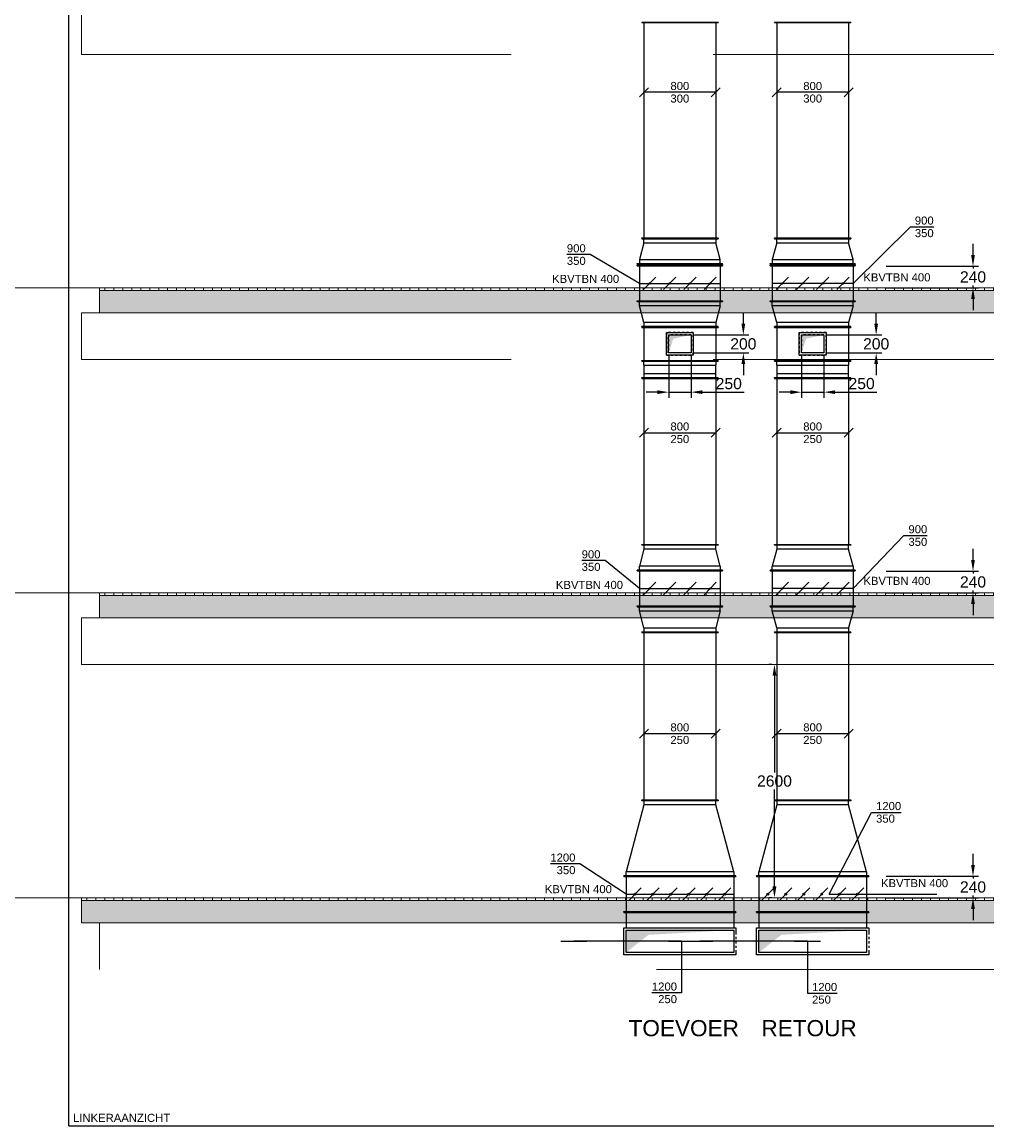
# Model space of a CAD drawing. Extents: x -329827 to 339781, y -55429 to 69134.
# Tile 127 of 139: x 112029 to 122779, y 25301 to 37605. Entities that reach past the tile are written whole.
import ezdxf
from ezdxf.enums import TextEntityAlignment as Align

# ---------------------------------------------------------------- set-up
doc = ezdxf.new("R2010")
doc.units = 0
doc.header["$LTSCALE"] = 50
doc.linetypes.add('B0204', pattern=[1300, 1000, -100, 100, -100])
doc.linetypes.add('STREEPJES', pattern=[0.1, 0.05, -0.05])
doc.layers.get('0').update_dxf_attribs({"linetype": 'CONTINUOUS'})
doc.layers.get('Defpoints').update_dxf_attribs({"linetype": 'CONTINUOUS'})
for name, color, linetype in [('00 Bestaande vloeren', 7, 'CONTINUOUS'), ('00 Bestaande vloeren Doorsnede-arcering', 7, 'CONTINUOUS'), ('00 Bestaande vloeren Laagscheidingslijnen', 7, 'CONTINUOUS'), ('WL570---_TOEVOER', 3, 'CONTINUOUS'), ('WM$5----_HULPRUIMTE', 1, 'CONTINUOUS'), ('WM570---_TOEVOER', 1, 'CONTINUOUS'), ('WM570---_TOEVOER_PR', 1, 'CONTINUOUS')]:
    doc.layers.add(name, color=color, linetype=linetype)
doc.styles.add('BURO-018', font='ARIAL.TTF', dxfattribs={"height": 90})
doc.styles.get("Standard").update_dxf_attribs({"font": 'ARIAL.TTF'})
doc.dimstyles.new('ISO-25', dxfattribs={"dimtxt": 2.5, "dimasz": 2.5, "dimexe": 1.25, "dimexo": 0.625, "dimtad": 1, "dimtih": 1, "dimdec": 4, "dimdsep": 46, "dimtxsty": 'Standard', "dimcen": 2.5, "dimadec": 0, "dimazin": 0, "dimtfac": 1, "dimtdec": 4, "dimtmove": 0, "dimatfit": 3, "dimfxl": 0, "dimtvp": 1, "dimtolj": 1, "dimtzin": 0, "dimarcsym": 0})
pattern_1 = [(90, (108550.56, 1635.29), (-100, 0), [])]
pattern_2 = [(0, (108550.56, 1635.29), (0, 70), [0, -70])]

# ---------------------------------------------------------------- blocks, each defined once
blk = doc.blocks.new('Section Elem_280_3', base_point=(108551, 1635))
at = {"layer": '00 Bestaande vloeren', "color": 2, "linetype": 'Continuous', "lineweight": 0}
for p, q in [((83699, 11555), (96513, 11555)), ((83699, 11035), (83699, 11555)), ((83699, 11035), (88486, 11035)), ((90737, 11035), (96513, 11035))]:
    blk.add_line(p, q, dxfattribs=at)
blk = doc.blocks.new('Section Elem_281_3', base_point=(108551, 1635))
at = {"layer": '00 Bestaande vloeren', "color": 2, "linetype": 'Continuous', "lineweight": 0}
for p, q in [((83699, 14435), (83699, 14955)), ((83699, 14435), (88486, 14435)), ((90737, 14435), (96513, 14435))]:
    blk.add_line(p, q, dxfattribs=at)
blk = doc.blocks.new('Section Elem_285_3', base_point=(108551, 1635))
at = {"layer": '00 Bestaande vloeren Doorsnede-arcering', "linetype": 'Continuous', "lineweight": 0}
h = blk.add_hatch(dxfattribs=at)
h.set_pattern_fill('LIJNEN_VERT_100_0003', color=9, style=0, pattern_type=2)
h.set_pattern_definition(pattern_1)
h.paths.add_polyline_path([(96513, 5005), (96513, 5035), (83699, 5035), (83699, 5005)], flags=0)
h = blk.add_hatch(dxfattribs=at)
h.set_pattern_fill('11_GEWAPEND_BETON__I_H_W_73', color=9, style=0, pattern_type=2)
h.set_pattern_definition(pattern_2)
h.paths.add_polyline_path([(96513, 4755), (96513, 5005), (83699, 5005), (83699, 4755)], flags=0)
at = {"layer": '00 Bestaande vloeren', "color": 2, "linetype": 'Continuous', "lineweight": 0}
for p, q in [((83699, 5035), (96513, 5035)), ((83699, 5005), (83699, 5035))]:
    blk.add_line(p, q, dxfattribs=at)
at = {"layer": '00 Bestaande vloeren', "color": 3, "linetype": 'Continuous', "lineweight": 0}
blk.add_line((83699, 4755), (83699, 5005), dxfattribs=at)
at = {"layer": '00 Bestaande vloeren', "color": 1, "linetype": 'Continuous', "lineweight": 0}
blk.add_line((83699, 4755), (96513, 4755), dxfattribs=at)
at = {"layer": '00 Bestaande vloeren Laagscheidingslijnen', "color": 3, "linetype": 'Continuous', "lineweight": 0}
blk.add_line((83699, 5005), (96513, 5005), dxfattribs=at)
blk.add_line((83699, 5005), (96513, 5005), dxfattribs=at)
blk = doc.blocks.new('Section Elem_286_3', base_point=(108551, 1635))
at = {"layer": '00 Bestaande vloeren Doorsnede-arcering', "linetype": 'Continuous', "lineweight": 0}
h = blk.add_hatch(dxfattribs=at)
h.set_pattern_fill('LIJNEN_VERT_100_0003', color=9, style=0, pattern_type=2)
h.set_pattern_definition(pattern_1)
h.paths.add_polyline_path([(96513, 8405), (96513, 8435), (83900, 8435), (83900, 8405)], flags=0)
h = blk.add_hatch(dxfattribs=at)
h.set_pattern_fill('11_GEWAPEND_BETON__I_H_W_73', color=9, style=0, pattern_type=2)
h.set_pattern_definition(pattern_2)
h.paths.add_polyline_path([(96513, 8155), (96513, 8405), (83900, 8405), (83900, 8155)], flags=0)
at = {"layer": '00 Bestaande vloeren', "color": 2, "linetype": 'Continuous', "lineweight": 0}
for p, q in [((83900, 8435), (96513, 8435)), ((83900, 8405), (83900, 8435))]:
    blk.add_line(p, q, dxfattribs=at)
at = {"layer": '00 Bestaande vloeren', "color": 3, "linetype": 'Continuous', "lineweight": 0}
blk.add_line((83900, 8155), (83900, 8405), dxfattribs=at)
at = {"layer": '00 Bestaande vloeren', "color": 1, "linetype": 'Continuous', "lineweight": 0}
blk.add_line((83900, 8155), (96513, 8155), dxfattribs=at)
at = {"layer": '00 Bestaande vloeren Laagscheidingslijnen', "color": 3, "linetype": 'Continuous', "lineweight": 0}
blk.add_line((83900, 8405), (96513, 8405), dxfattribs=at)
blk.add_line((83900, 8405), (96513, 8405), dxfattribs=at)
blk = doc.blocks.new('Section Elem_287_3', base_point=(108551, 1635))
at = {"layer": '00 Bestaande vloeren Doorsnede-arcering', "linetype": 'Continuous', "lineweight": 0}
h = blk.add_hatch(dxfattribs=at)
h.set_pattern_fill('LIJNEN_VERT_100_0003', color=9, style=0, pattern_type=2)
h.set_pattern_definition(pattern_1)
h.paths.add_polyline_path([(96513, 11805), (96513, 11835), (83900, 11835), (83900, 11805)], flags=0)
h = blk.add_hatch(dxfattribs=at)
h.set_pattern_fill('11_GEWAPEND_BETON__I_H_W_73', color=9, style=0, pattern_type=2)
h.set_pattern_definition(pattern_2)
h.paths.add_polyline_path([(96513, 11555), (96513, 11805), (83900, 11805), (83900, 11555)], flags=0)
at = {"layer": '00 Bestaande vloeren', "color": 2, "linetype": 'Continuous', "lineweight": 0}
for p, q in [((83900, 11835), (96513, 11835)), ((83900, 11805), (83900, 11835))]:
    blk.add_line(p, q, dxfattribs=at)
at = {"layer": '00 Bestaande vloeren', "color": 3, "linetype": 'Continuous', "lineweight": 0}
blk.add_line((83900, 11555), (83900, 11805), dxfattribs=at)
at = {"layer": '00 Bestaande vloeren', "color": 1, "linetype": 'Continuous', "lineweight": 0}
blk.add_line((83900, 11555), (96513, 11555), dxfattribs=at)
at = {"layer": '00 Bestaande vloeren Laagscheidingslijnen', "color": 3, "linetype": 'Continuous', "lineweight": 0}
blk.add_line((83900, 11805), (96513, 11805), dxfattribs=at)
blk.add_line((83900, 11805), (96513, 11805), dxfattribs=at)
blk = doc.blocks.new('Section Elem_387_3', base_point=(108551, 1635))
at = {"layer": '00 Bestaande vloeren', "color": 2, "linetype": 'Continuous', "lineweight": 0}
for p, q in [((83900, 4755), (96513, 4755)), ((83900, 4235), (83900, 4755)), ((90108, 4235), (96513, 4235))]:
    blk.add_line(p, q, dxfattribs=at)
blk = doc.blocks.new('Section Elem_388_3', base_point=(108551, 1635))
at = {"layer": '00 Bestaande vloeren', "color": 2, "linetype": 'Continuous', "lineweight": 0}
for p, q in [((83699, 8155), (88489, 8155)), ((83699, 7635), (83699, 8155)), ((90736, 8155), (96513, 8155)), ((83699, 7635), (96513, 7635))]:
    blk.add_line(p, q, dxfattribs=at)
blk = doc.blocks.new('A DOORSNEDE A-A_STORY_MARKER', base_point=(108551, 1635))
at = {"color": 9, "linetype": 'B0204', "lineweight": 0}
for p, q in [((68885, 11835), (99506, 11835)), ((68885, 8435), (99506, 8435)), ((68885, 5035), (99506, 5035))]:
    blk.add_line(p, q, dxfattribs=at)
blk = doc.blocks.new('*D85')
at = {"layer": 'Defpoints', "color": 0, "transparency": 16777216}
for p in [(120412, 30445), (120413, 30445), (120413, 27845)]:
    blk.add_point(p, dxfattribs=at)
at = {"layer": 'WL570---_TOEVOER', "color": 0, "lineweight": -2, "transparency": 16777216}
for p, q in [((120382, 30445), (120350, 30445)), ((120412, 30320), (120412, 29240)), ((120412, 27970), (120412, 29050)), ((120382, 27845), (120350, 27845))]:
    blk.add_line(p, q, dxfattribs=at)
at = {"layer": 'WL570---_TOEVOER', "color": 0, "transparency": 16777216}
for points in [[(120391, 30320), (120433, 30320), (120412, 30445)], [(120391, 27970), (120433, 27970), (120412, 27845)]]:
    blk.add_solid(points, dxfattribs=at)
at = {"layer": 'WL570---_TOEVOER', "color": 0, "transparency": 16777216, "insert": (120412, 29145), "char_height": 125, "attachment_point": 5}
blk.add_mtext('\\A1;2600', dxfattribs=at)
blk = doc.blocks.new('*U143')
at = {"ltscale": 10}
for q in [(0, 10734, -5876), (30000, -10734, -5876)]:
    blk.add_line((0, -10734, -5876), q, dxfattribs=at)
blk = doc.blocks.new('*U144')
at = {"color": 0, "ltscale": 10}
for p, q in [((-325, 625, -6224), (-320, 625, -6224)), ((-325, -625, -6224), (-325, 625, -6224)), ((-320, -625, -6224), (-320, 625, -6224)), ((-320, 600, -6224), (-275, 600, -6224)), ((-275, 600, -6224), (-150, 600, -6224)), ((-320, -600, -6224), (-275, -600, -6224)), ((-275, -600, -6224), (-150, -600, -6224)), ((-325, -625, -6224), (-320, -625, -6224))]:
    blk.add_line(p, q, dxfattribs=at)
at = {"layer": 'WM570---_TOEVOER_PR', "color": 1, "style": 'BURO-018'}
blk.add_attdef('POSNR', text='', height=90, dxfattribs=at).set_placement((0, 0), align=Align.MIDDLE)
blk = doc.blocks.new('*U145')
at = {"ltscale": 10}
blk.add_hatch(color=2, dxfattribs=at).paths.add_polyline_path([(-600, -125), (600, -125), (600, 125), (348, -72)])
at = {"color": 0, "ltscale": 10}
for p, q in [((-625, 150, -6599), (625, 150, -6599)), ((-625, 100, -6599), (-625, 150, -6599)), ((-600, 125, -6599), (600, 125, -6599)), ((-600, -125, -6599), (-600, 125, -6599)), ((600, 125, -6599), (600, -125, -6599)), ((625, 150, -6599), (625, -150, -6599)), ((-625, -150, -6599), (-625, -100, -6599)), ((625, -150, -6599), (-625, -150, -6599)), ((600, -125, -6599), (-600, -125, -6599))]:
    blk.add_line(p, q, dxfattribs=at)
at = {"color": 8, "linetype": 'STREEPJES', "ltscale": 10}
blk.add_line((-625, -100, -6599), (-625, 100, -6599), dxfattribs=at)
at = {"layer": 'WM570---_TOEVOER_PR', "color": 1, "style": 'BURO-018'}
blk.add_attdef('POSNR', text='', height=90, dxfattribs=at).set_placement((0, 0), align=Align.MIDDLE)
blk = doc.blocks.new('*U146')
at = {"ltscale": 10}
h = blk.add_hatch(color=2, dxfattribs=at)
edge = h.paths.add_edge_path()
edge.add_ellipse((0, 500), major_axis=(0, -10), ratio=1, start_angle=0, end_angle=360)
h = blk.add_hatch(color=2, dxfattribs=at)
edge = h.paths.add_edge_path()
edge.add_ellipse((0, 300), major_axis=(0, -10), ratio=1, start_angle=0, end_angle=360)
h = blk.add_hatch(color=2, dxfattribs=at)
edge = h.paths.add_edge_path()
edge.add_ellipse((0, 100), major_axis=(0, -10), ratio=1, start_angle=0, end_angle=360)
h = blk.add_hatch(color=2, dxfattribs=at)
edge = h.paths.add_edge_path()
edge.add_ellipse((0, -100), major_axis=(0, -10), ratio=1, start_angle=0, end_angle=360)
h = blk.add_hatch(color=2, dxfattribs=at)
edge = h.paths.add_edge_path()
edge.add_ellipse((0, -300), major_axis=(0, -10), ratio=1, start_angle=0, end_angle=360)
h = blk.add_hatch(color=2, dxfattribs=at)
edge = h.paths.add_edge_path()
edge.add_ellipse((0, -500), major_axis=(0, -10), ratio=1, start_angle=0, end_angle=360)
at = {"color": 2, "ltscale": 10}
for p, q in [((-200, 625, -6224), (-195, 625, -6224)), ((-200, -625, -6224), (-200, 625, -6224)), ((-195, -625, -6224), (-195, 625, -6224)), ((200, 625, -6224), (195, 625, -6224)), ((195, -625, -6224), (195, 625, -6224)), ((200, -625, -6224), (200, 625, -6224)), ((-195, 600, -6224), (195, 600, -6224)), ((-69, 569, -6224), (69, 431, -6224)), ((-69, 369, -6224), (69, 231, -6224)), ((-69, 169, -6224), (69, 31, -6224)), ((-69, -31, -6224), (69, -169, -6224)), ((-69, -231, -6224), (69, -369, -6224)), ((-69, -431, -6224), (69, -569, -6224)), ((-195, -600, -6224), (195, -600, -6224)), ((-200, -625, -6224), (-195, -625, -6224)), ((200, -625, -6224), (195, -625, -6224))]:
    blk.add_line(p, q, dxfattribs=at)
for centre in [(0, 500, -6224), (0, 300, -6224), (0, 100, -6224), (0, -100, -6224), (0, -300, -6224), (0, -500, -6224)]:
    blk.add_circle(centre, 10, dxfattribs=at)
at = {"layer": 'WL570---_TOEVOER', "color": 1, "style": 'BURO-018'}
blk.add_attdef('I', text='', height=90, dxfattribs=at).set_placement((0, 0), align=Align.MIDDLE)
at = {"layer": 'WM570---_TOEVOER_PR', "color": 1, "style": 'BURO-018'}
blk.add_attdef('POSNR', text='', height=90, dxfattribs=at).set_placement((0, 0), align=Align.MIDDLE)
blk = doc.blocks.new('*U147')
at = {"color": 0, "ltscale": 10}
for p, q in [((0, 425, -6224), (5, 425, -6224)), ((0, -425, -6224), (0, 425, -6224)), ((5, -425, -6224), (5, 425, -6224)), ((5, 400, -6224), (1870, 400, -6224)), ((1875, 425, -6224), (1870, 425, -6224)), ((1870, -425, -6224), (1870, 425, -6224)), ((1875, -425, -6224), (1875, 425, -6224)), ((0, -425, -6224), (5, -425, -6224)), ((5, -400, -6224), (1870, -400, -6224)), ((1875, -425, -6224), (1870, -425, -6224))]:
    blk.add_line(p, q, dxfattribs=at)
at = {"layer": 'WM570---_TOEVOER_PR', "color": 1, "style": 'BURO-018'}
blk.add_attdef('POSNR', text='', height=90, dxfattribs=at).set_placement((0, 0), align=Align.MIDDLE)
blk = doc.blocks.new('*U148')
at = {"color": 0, "ltscale": 10}
for p, q in [((-50, 625, -6224), (-45, 625, -6224)), ((-50, -625, -6224), (-50, 625, -6224)), ((-45, -625, -6224), (-45, 625, -6224)), ((-45, 600, -6224), (0, 600, -6224)), ((0, -600, -6224), (0, 600, -6224)), ((746, 400, -6224), (0, 600, -6224)), ((791, 400, -6224), (746, 400, -6224)), ((746, -400, -6224), (746, 400, -6224)), ((796, 425, -6224), (791, 425, -6224)), ((791, -425, -6224), (791, 425, -6224)), ((796, -425, -6224), (796, 425, -6224)), ((0, -600, -6224), (746, -400, -6224)), ((746, -400, -6224), (791, -400, -6224)), ((796, -425, -6224), (791, -425, -6224)), ((0, -600, -6224), (-45, -600, -6224)), ((-50, -625, -6224), (-45, -625, -6224))]:
    blk.add_line(p, q, dxfattribs=at)
at = {"layer": 'WM570---_TOEVOER_PR', "color": 1, "style": 'BURO-018'}
blk.add_attdef('POSNR', text='', height=90, dxfattribs=at).set_placement((0, 0), align=Align.MIDDLE)
blk = doc.blocks.new('*U149')
at = {"color": 0, "ltscale": 10}
for p, q in [((-50, 475, -6224), (-45, 475, -6224)), ((-50, -475, -6224), (-50, 475, -6224)), ((-45, -475, -6224), (-45, 475, -6224)), ((0, 450, -6224), (-45, 450, -6224)), ((0, -450, -6224), (0, 450, -6224)), ((0, 450, -6224), (187, 400, -6224)), ((187, 400, -6224), (232, 400, -6224)), ((187, -400, -6224), (187, 400, -6224)), ((237, 425, -6224), (232, 425, -6224)), ((232, -425, -6224), (232, 425, -6224)), ((237, -425, -6224), (237, 425, -6224)), ((-50, -475, -6224), (-45, -475, -6224)), ((0, -450, -6224), (-45, -450, -6224)), ((187, -400, -6224), (0, -450, -6224)), ((187, -400, -6224), (232, -400, -6224)), ((237, -425, -6224), (232, -425, -6224))]:
    blk.add_line(p, q, dxfattribs=at)
at = {"layer": 'WM570---_TOEVOER_PR', "color": 1, "style": 'BURO-018'}
blk.add_attdef('POSNR', text='', height=90, dxfattribs=at).set_placement((0, 0), align=Align.MIDDLE)
blk = doc.blocks.new('*U150')
at = {"ltscale": 10}
h = blk.add_hatch(color=2, dxfattribs=at)
edge = h.paths.add_edge_path()
edge.add_ellipse((0, 338), major_axis=(0, -7.5), ratio=1, start_angle=0, end_angle=360)
h = blk.add_hatch(color=2, dxfattribs=at)
edge = h.paths.add_edge_path()
edge.add_ellipse((0, 112), major_axis=(0, -7.5), ratio=1, start_angle=0, end_angle=360)
h = blk.add_hatch(color=2, dxfattribs=at)
edge = h.paths.add_edge_path()
edge.add_ellipse((0, -112), major_axis=(0, -7.5), ratio=1, start_angle=0, end_angle=360)
h = blk.add_hatch(color=2, dxfattribs=at)
edge = h.paths.add_edge_path()
edge.add_ellipse((0, -338), major_axis=(0, -7.5), ratio=1, start_angle=0, end_angle=360)
at = {"color": 2, "ltscale": 10}
for p, q in [((-200, 475, -6224), (-195, 475, -6224)), ((-200, -475, -6224), (-200, 475, -6224)), ((-195, -475, -6224), (-195, 475, -6224)), ((-195, 450, -6224), (195, 450, -6224)), ((-69, 406, -6224), (69, 269, -6224)), ((200, 475, -6224), (195, 475, -6224)), ((195, -475, -6224), (195, 475, -6224)), ((200, -475, -6224), (200, 475, -6224)), ((-69, 181, -6224), (69, 44, -6224)), ((-69, -44, -6224), (69, -181, -6224)), ((-69, -269, -6224), (69, -406, -6224)), ((-200, -475, -6224), (-195, -475, -6224)), ((-195, -450, -6224), (195, -450, -6224)), ((200, -475, -6224), (195, -475, -6224))]:
    blk.add_line(p, q, dxfattribs=at)
for centre in [(0, 338, -6224), (0, 112, -6224), (0, -112, -6224), (0, -338, -6224)]:
    blk.add_circle(centre, 7.5, dxfattribs=at)
at = {"layer": 'WL570---_TOEVOER', "color": 1, "style": 'BURO-018'}
blk.add_attdef('I', text='', height=90, dxfattribs=at).set_placement((0, 0), align=Align.MIDDLE)
at = {"layer": 'WM570---_TOEVOER_PR', "color": 1, "style": 'BURO-018'}
blk.add_attdef('POSNR', text='', height=90, dxfattribs=at).set_placement((0, 0), align=Align.MIDDLE)
blk = doc.blocks.new('*U151')
at = {"color": 0, "ltscale": 10}
for p, q in [((0, 425, -6224), (5, 425, -6224)), ((0, -425, -6224), (0, 425, -6224)), ((5, -425, -6224), (5, 425, -6224)), ((5, 400, -6224), (1853, 400, -6224)), ((1858, 425, -6224), (1853, 425, -6224)), ((1853, -425, -6224), (1853, 425, -6224)), ((1858, -425, -6224), (1858, 425, -6224)), ((0, -425, -6224), (5, -425, -6224)), ((5, -400, -6224), (1853, -400, -6224)), ((1858, -425, -6224), (1853, -425, -6224))]:
    blk.add_line(p, q, dxfattribs=at)
at = {"layer": 'WM570---_TOEVOER_PR', "color": 1, "style": 'BURO-018'}
blk.add_attdef('POSNR', text='', height=90, dxfattribs=at).set_placement((0, 0), align=Align.MIDDLE)
blk = doc.blocks.new('*U152')
at = {"color": 0, "ltscale": 10}
for p, q in [((-50, 475, -6224), (-45, 475, -6224)), ((-50, -475, -6224), (-50, 475, -6224)), ((-45, -475, -6224), (-45, 475, -6224)), ((-45, 450, -6224), (0, 450, -6224)), ((0, -450, -6224), (0, 450, -6224)), ((187, 400, -6224), (0, 450, -6224)), ((232, 400, -6224), (187, 400, -6224)), ((187, -400, -6224), (187, 400, -6224)), ((237, 425, -6224), (232, 425, -6224)), ((232, -425, -6224), (232, 425, -6224)), ((237, -425, -6224), (237, 425, -6224)), ((-50, -475, -6224), (-45, -475, -6224)), ((0, -450, -6224), (-45, -450, -6224)), ((0, -450, -6224), (187, -400, -6224)), ((187, -400, -6224), (232, -400, -6224)), ((237, -425, -6224), (232, -425, -6224))]:
    blk.add_line(p, q, dxfattribs=at)
at = {"layer": 'WM570---_TOEVOER_PR', "color": 1, "style": 'BURO-018'}
blk.add_attdef('POSNR', text='', height=90, dxfattribs=at).set_placement((0, 0), align=Align.MIDDLE)
blk = doc.blocks.new('*U153')
at = {"ltscale": 10}
blk.add_hatch(color=2, dxfattribs=at).paths.add_polyline_path([(-125, -100), (125, -100), (125, 100), (72.5, -58)])
at = {"color": 0, "ltscale": 10}
for p, q in [((-150, 125, -6424.2), (150, 125, -6424.2)), ((-150, -125, -6424.2), (-150, 125, -6424.2)), ((150, 125, -6424.2), (150, -125, -6424.2)), ((-125, 100, -6424.2), (125, 100, -6424.2)), ((-125, -100, -6424.2), (-125, 100, -6424.2)), ((125, 100, -6424.2), (125, -100, -6424.2)), ((125, -100, -6424.2), (-125, -100, -6424.2)), ((150, -125, -6424.2), (-150, -125, -6424.2))]:
    blk.add_line(p, q, dxfattribs=at)
at = {"layer": 'WM570---_TOEVOER_PR', "color": 1, "style": 'BURO-018'}
blk.add_attdef('POSNR', text='', height=90, dxfattribs=at).set_placement((0, 0), align=Align.MIDDLE)
blk = doc.blocks.new('*U154')
at = {"color": 8, "linetype": 'STREEPJES', "ltscale": 10}
for p, q in [((-150, 125, -6374), (-150, -125, -6374)), ((150, 125, -6374), (-150, 125, -6374)), ((150, -125, -6374), (150, 125, -6374)), ((125, 100, -6374), (-125, 100, -6374)), ((-125, 100, -6374), (-125, -100, -6374)), ((125, 100, -6374), (125, -100, -6374)), ((125, -100, -6374), (-125, -100, -6374)), ((-150, -125, -6374), (150, -125, -6374))]:
    blk.add_line(p, q, dxfattribs=at)
at = {"layer": 'WM570---_TOEVOER_PR', "color": 1, "style": 'BURO-018'}
blk.add_attdef('POSNR', text='', height=90, dxfattribs=at).set_placement((0, 0), align=Align.MIDDLE)
blk = doc.blocks.new('*U155')
at = {"color": 0, "ltscale": 10}
for p, q in [((0, 425, -6224), (5, 425, -6224)), ((0, -425, -6224), (0, 425, -6224)), ((5, -425, -6224), (5, 425, -6224)), ((5, 400, -6224), (373, 400, -6224)), ((378, 425, -6224), (373, 425, -6224)), ((373, -425, -6224), (373, 425, -6224)), ((378, -425, -6224), (378, 425, -6224)), ((0, -425, -6224), (5, -425, -6224)), ((5, -400, -6224), (373, -400, -6224)), ((378, -425, -6224), (373, -425, -6224))]:
    blk.add_line(p, q, dxfattribs=at)
at = {"layer": 'WM570---_TOEVOER_PR', "color": 1, "style": 'BURO-018'}
blk.add_attdef('POSNR', text='', height=90, dxfattribs=at).set_placement((0, 0), align=Align.MIDDLE)
blk = doc.blocks.new('*U161')
at = {"color": 0, "ltscale": 10}
for p, q in [((0, 425, -6224), (5, 425, -6224)), ((0, -425, -6224), (0, 425, -6224)), ((5, -425, -6224), (5, 425, -6224)), ((5, 400, -6224), (2405, 400, -6224)), ((2410, 425, -6224), (2405, 425, -6224)), ((2405, -425, -6224), (2405, 425, -6224)), ((2410, -425, -6224), (2410, 425, -6224)), ((0, -425, -6224), (5, -425, -6224)), ((5, -400, -6224), (2405, -400, -6224)), ((2410, -425, -6224), (2405, -425, -6224))]:
    blk.add_line(p, q, dxfattribs=at)
at = {"layer": 'WM570---_TOEVOER_PR', "color": 1, "style": 'BURO-018'}
blk.add_attdef('POSNR', text='', height=90, dxfattribs=at).set_placement((0, 0), align=Align.MIDDLE)
blk = doc.blocks.new('*U165')
at = {"color": 0, "ltscale": 10}
for p, q in [((-50, 425, -6224), (-45, 425, -6224)), ((-50, -425, -6224), (-50, 425, -6224)), ((-45, -425, -6224), (-45, 425, -6224)), ((-45, 400, -6224), (0, 400, -6224)), ((0, -400, -6224), (0, 400, -6224)), ((93, 400, -6224), (0, 400, -6224)), ((138, 400, -6224), (93, 400, -6224)), ((93, -400, -6224), (93, 400, -6224)), ((143, 425, -6224), (138, 425, -6224)), ((138, -425, -6224), (138, 425, -6224)), ((143, -425, -6224), (143, 425, -6224)), ((-50, -425, -6224), (-45, -425, -6224)), ((0, -400, -6224), (-45, -400, -6224)), ((0, -400, -6224), (93, -400, -6224)), ((93, -400, -6224), (138, -400, -6224)), ((143, -425, -6224), (138, -425, -6224))]:
    blk.add_line(p, q, dxfattribs=at)
at = {"layer": 'WM570---_TOEVOER_PR', "color": 1, "style": 'BURO-018'}
blk.add_attdef('POSNR', text='', height=90, dxfattribs=at).set_placement((0, 0), align=Align.MIDDLE)
blk = doc.blocks.new('*U166')
at = {"color": 0, "ltscale": 10}
for p, q in [((-50, 425, -6224), (-45, 425, -6224)), ((-50, -425, -6224), (-50, 425, -6224)), ((-45, -425, -6224), (-45, 425, -6224)), ((0, 400, -6224), (-45, 400, -6224)), ((0, 400, -6224), (187, 450, -6224)), ((0, -400, -6224), (0, 400, -6224)), ((187, 450, -6224), (232, 450, -6224)), ((187, -450, -6224), (187, 450, -6224)), ((237, 475, -6224), (232, 475, -6224)), ((232, -475, -6224), (232, 475, -6224)), ((237, -475, -6224), (237, 475, -6224)), ((-50, -425, -6224), (-45, -425, -6224)), ((0, -400, -6224), (-45, -400, -6224)), ((187, -450, -6224), (0, -400, -6224)), ((187, -450, -6224), (232, -450, -6224)), ((237, -475, -6224), (232, -475, -6224))]:
    blk.add_line(p, q, dxfattribs=at)
at = {"layer": 'WM570---_TOEVOER_PR', "color": 1, "style": 'BURO-018'}
blk.add_attdef('POSNR', text='', height=90, dxfattribs=at).set_placement((0, 0), align=Align.MIDDLE)
blk = doc.blocks.new('*U167')
at = {"ltscale": 10}
h = blk.add_hatch(color=2, dxfattribs=at)
edge = h.paths.add_edge_path()
edge.add_ellipse((0, 338), major_axis=(0, -7.5), ratio=1, start_angle=0, end_angle=360)
h = blk.add_hatch(color=2, dxfattribs=at)
edge = h.paths.add_edge_path()
edge.add_ellipse((0, 112), major_axis=(0, -7.5), ratio=1, start_angle=0, end_angle=360)
h = blk.add_hatch(color=2, dxfattribs=at)
edge = h.paths.add_edge_path()
edge.add_ellipse((0, -112), major_axis=(0, -7.5), ratio=1, start_angle=0, end_angle=360)
h = blk.add_hatch(color=2, dxfattribs=at)
edge = h.paths.add_edge_path()
edge.add_ellipse((0, -338), major_axis=(0, -7.5), ratio=1, start_angle=0, end_angle=360)
at = {"color": 2, "ltscale": 10}
for p, q in [((-200, 475, -6224), (-195, 475, -6224)), ((-200, -475, -6224), (-200, 475, -6224)), ((-195, -475, -6224), (-195, 475, -6224)), ((-195, 450, -6224), (195, 450, -6224)), ((-69, 406, -6224), (69, 269, -6224)), ((200, 475, -6224), (195, 475, -6224)), ((195, -475, -6224), (195, 475, -6224)), ((200, -475, -6224), (200, 475, -6224)), ((-69, 181, -6224), (69, 44, -6224)), ((-69, -44, -6224), (69, -181, -6224)), ((-69, -269, -6224), (69, -406, -6224)), ((-200, -475, -6224), (-195, -475, -6224)), ((-195, -450, -6224), (195, -450, -6224)), ((200, -475, -6224), (195, -475, -6224))]:
    blk.add_line(p, q, dxfattribs=at)
for centre in [(0, 338, -6224), (0, 112, -6224), (0, -112, -6224), (0, -338, -6224)]:
    blk.add_circle(centre, 7.5, dxfattribs=at)
at = {"layer": 'WL570---_TOEVOER', "color": 1, "style": 'BURO-018'}
blk.add_attdef('I', text='', height=90, dxfattribs=at).set_placement((0, 0), align=Align.MIDDLE)
at = {"layer": 'WM570---_TOEVOER_PR', "color": 1, "style": 'BURO-018'}
blk.add_attdef('POSNR', text='', height=90, dxfattribs=at).set_placement((0, 0), align=Align.MIDDLE)
blk = doc.blocks.new('*U168')
at = {"color": 0, "ltscale": 10}
for p, q in [((-50, 425, -6224), (-45, 425, -6224)), ((-50, -425, -6224), (-50, 425, -6224)), ((-45, -425, -6224), (-45, 425, -6224)), ((-45, 400, -6224), (0, 400, -6224)), ((187, 450, -6224), (0, 400, -6224)), ((0, -400, -6224), (0, 400, -6224)), ((232, 450, -6224), (187, 450, -6224)), ((187, -450, -6224), (187, 450, -6224)), ((237, 475, -6224), (232, 475, -6224)), ((232, -475, -6224), (232, 475, -6224)), ((237, -475, -6224), (237, 475, -6224)), ((-50, -425, -6224), (-45, -425, -6224)), ((0, -400, -6224), (-45, -400, -6224)), ((0, -400, -6224), (187, -450, -6224)), ((187, -450, -6224), (232, -450, -6224)), ((237, -475, -6224), (232, -475, -6224))]:
    blk.add_line(p, q, dxfattribs=at)
at = {"layer": 'WM570---_TOEVOER_PR', "color": 1, "style": 'BURO-018'}
blk.add_attdef('POSNR', text='', height=90, dxfattribs=at).set_placement((0, 0), align=Align.MIDDLE)
blk = doc.blocks.new('*U169')
at = {"color": 0, "ltscale": 10}
for p, q in [((0, 475, -6224), (5, 475, -6224)), ((0, -475, -6224), (0, 475, -6224)), ((5, -475, -6224), (5, 475, -6224)), ((5, 450, -6224), (11, 450, -6224)), ((16, 475, -6224), (11, 475, -6224)), ((11, -475, -6224), (11, 475, -6224)), ((16, -475, -6224), (16, 475, -6224)), ((0, -475, -6224), (5, -475, -6224)), ((5, -450, -6224), (11, -450, -6224)), ((16, -475, -6224), (11, -475, -6224))]:
    blk.add_line(p, q, dxfattribs=at)
at = {"layer": 'WM570---_TOEVOER_PR', "color": 1, "style": 'BURO-018'}
blk.add_attdef('POSNR', text='', height=90, dxfattribs=at).set_placement((0, 0), align=Align.MIDDLE)
blk = doc.blocks.new('*U174')
at = {"layer": 'WM570---_TOEVOER', "color": 0, "ltscale": 10}
for p, q in [((-450, -50), (-350, 50)), ((400, 0), (-400, 0)), ((350, -50), (450, 50))]:
    blk.add_line(p, q, dxfattribs=at)
at = {"layer": 'WM570---_TOEVOER', "color": 0, "style": 'BURO-018'}
for s, p in [('800', (-105, 25)), ('300', (-105, -115)), ('300', (-105, -115))]:
    blk.add_text(s, height=90, dxfattribs=at).set_placement(p)
blk = doc.blocks.new('*U175')
at = {"layer": 'WM570---_TOEVOER', "color": 0, "ltscale": 10}
for p, q in [((-450, -50), (-350, 50)), ((-400, 0), (400, 0)), ((350, -50), (450, 50))]:
    blk.add_line(p, q, dxfattribs=at)
at = {"layer": 'WM570---_TOEVOER', "color": 0, "style": 'BURO-018'}
for s, p in [('800', (-105, 25)), ('250', (-105, -115)), ('250', (-105, -115))]:
    blk.add_text(s, height=90, dxfattribs=at).set_placement(p)
blk = doc.blocks.new('*U176')
at = {"layer": 'WM570---_TOEVOER', "color": 0, "ltscale": 10}
for p, q in [((-450, -50), (-350, 50)), ((-400, 0), (400, 0)), ((350, -50), (450, 50))]:
    blk.add_line(p, q, dxfattribs=at)
at = {"layer": 'WM570---_TOEVOER', "color": 0, "style": 'BURO-018'}
for s, p in [('800', (-105, 25)), ('250', (-105, -115)), ('250', (-105, -115))]:
    blk.add_text(s, height=90, dxfattribs=at).set_placement(p)
blk = doc.blocks.new('*U177')
at = {"layer": 'WM570---_TOEVOER', "color": 0, "ltscale": 10}
for p, q in [((-513, 338), (-843, 338)), ((0, 0), (-513, 338)), ((0, 0), (1200, 0))]:
    blk.add_line(p, q, dxfattribs=at)
at = {"layer": 'WM570---_TOEVOER', "color": 0, "style": 'BURO-018'}
for s, p in [('1200', (-843, 363)), ('350', (-773, 223))]:
    blk.add_text(s, height=90, dxfattribs=at).set_placement(p)
blk = doc.blocks.new('*U178')
at = {"layer": 'WM570---_TOEVOER', "color": 0, "ltscale": 10}
for p, q in [((-384, 311), (-644, 311)), ((0, 0), (-384, 311)), ((0, 0), (900, 0))]:
    blk.add_line(p, q, dxfattribs=at)
at = {"layer": 'WM570---_TOEVOER', "color": 0, "style": 'BURO-018'}
for s, p in [('900', (-644, 336)), ('350', (-644, 196))]:
    blk.add_text(s, height=90, dxfattribs=at).set_placement(p)
blk = doc.blocks.new('*U179')
at = {"layer": 'WM570---_TOEVOER', "color": 0, "ltscale": 10}
for p, q in [((-549, 322), (-809, 322)), ((0, 0), (-549, 322)), ((0, 0), (900, 0))]:
    blk.add_line(p, q, dxfattribs=at)
at = {"layer": 'WM570---_TOEVOER', "color": 0, "style": 'BURO-018'}
for s, p in [('900', (-809, 347)), ('350', (-809, 207))]:
    blk.add_text(s, height=90, dxfattribs=at).set_placement(p)
blk = doc.blocks.new('*U183')
at = {"layer": 'WM570---_TOEVOER', "color": 0, "ltscale": 10}
for p, q in [((-746, 0), (-454, 0)), ((600, 0), (-600, 0)), ((454, 0), (746, 0)), ((600, 0), (600, -575)), ((600, -575), (270, -575))]:
    blk.add_line(p, q, dxfattribs=at)
at = {"layer": 'WM570---_TOEVOER', "color": 0, "style": 'BURO-018'}
for s, p in [('1200', (270, -550)), ('250', (340, -690))]:
    blk.add_text(s, height=90, dxfattribs=at).set_placement(p)
blk = doc.blocks.new('*U184')
at = {"layer": 'WM570---_TOEVOER', "color": 0, "ltscale": 10}
for p, q in [((-746, 0), (-454, 0)), ((600, 0), (-600, 0)), ((454, 0), (746, 0)), ((600, 0), (600, -580)), ((600, -580), (930, -580))]:
    blk.add_line(p, q, dxfattribs=at)
at = {"layer": 'WM570---_TOEVOER', "color": 0, "style": 'BURO-018'}
for s, p in [('1200', (650, -555)), ('250', (650, -695))]:
    blk.add_text(s, height=90, dxfattribs=at).set_placement(p)
blk = doc.blocks.new('*D185')
at = {"layer": 'Defpoints', "color": 0, "transparency": 16777216}
for p in [(121626, 28084), (122624, 28084), (121626, 27844)]:
    blk.add_point(p, dxfattribs=at)
at = {"layer": 'WM$5----_HULPRUIMTE', "color": 0, "lineweight": -2, "transparency": 16777216}
for p, q in [((122624, 28209), (122624, 28334)), ((121657, 28084), (122687, 28084)), ((122624, 28084), (122624, 28059)), ((121657, 27844), (122687, 27844)), ((122624, 27844), (122624, 27869)), ((122624, 27719), (122624, 27594))]:
    blk.add_line(p, q, dxfattribs=at)
at = {"layer": 'WM$5----_HULPRUIMTE', "color": 0, "transparency": 16777216}
for points in [[(122603, 28209), (122645, 28209), (122624, 28084)], [(122603, 27719), (122645, 27719), (122624, 27844)]]:
    blk.add_solid(points, dxfattribs=at)
at = {"layer": 'WM$5----_HULPRUIMTE', "color": 0, "transparency": 16777216, "insert": (122624, 27964), "char_height": 125, "attachment_point": 5}
blk.add_mtext('\\A1;240', dxfattribs=at)
blk = doc.blocks.new('*D186')
at = {"layer": 'Defpoints', "color": 0, "transparency": 16777216}
for p in [(121626, 31484), (122624, 31484), (121626, 31244)]:
    blk.add_point(p, dxfattribs=at)
at = {"layer": 'WM$5----_HULPRUIMTE', "color": 0, "lineweight": -2, "transparency": 16777216}
for p, q in [((122624, 31609), (122624, 31734)), ((121657, 31484), (122687, 31484)), ((122624, 31484), (122624, 31459)), ((122624, 31244), (122624, 31269)), ((121657, 31244), (122687, 31244)), ((122624, 31119), (122624, 30994))]:
    blk.add_line(p, q, dxfattribs=at)
at = {"layer": 'WM$5----_HULPRUIMTE', "color": 0, "transparency": 16777216}
for points in [[(122603, 31609), (122645, 31609), (122624, 31484)], [(122603, 31119), (122645, 31119), (122624, 31244)]]:
    blk.add_solid(points, dxfattribs=at)
at = {"layer": 'WM$5----_HULPRUIMTE', "color": 0, "transparency": 16777216, "insert": (122624, 31364), "char_height": 125, "attachment_point": 5}
blk.add_mtext('\\A1;240', dxfattribs=at)
blk = doc.blocks.new('*D187')
at = {"layer": 'Defpoints', "color": 0, "transparency": 16777216}
for p in [(121626, 34884), (122624, 34884), (121626, 34644)]:
    blk.add_point(p, dxfattribs=at)
at = {"layer": 'WM$5----_HULPRUIMTE', "color": 0, "lineweight": -2, "transparency": 16777216}
for p, q in [((122624, 35009), (122624, 35134)), ((121657, 34884), (122687, 34884)), ((122624, 34884), (122624, 34859)), ((121657, 34644), (122687, 34644)), ((122624, 34644), (122624, 34669)), ((122624, 34519), (122624, 34394))]:
    blk.add_line(p, q, dxfattribs=at)
at = {"layer": 'WM$5----_HULPRUIMTE', "color": 0, "transparency": 16777216}
for points in [[(122603, 35009), (122645, 35009), (122624, 34884)], [(122603, 34519), (122645, 34519), (122624, 34644)]]:
    blk.add_solid(points, dxfattribs=at)
at = {"layer": 'WM$5----_HULPRUIMTE', "color": 0, "transparency": 16777216, "insert": (122624, 34764), "char_height": 125, "attachment_point": 5}
blk.add_mtext('\\A1;240', dxfattribs=at)
blk = doc.blocks.new('*D199')
at = {"layer": 'Defpoints', "color": 0, "transparency": 16777216}
for p in [(119233, 33918), (119483, 33918), (119483, 33480)]:
    blk.add_point(p, dxfattribs=at)
at = {"layer": 'WM$5----_HULPRUIMTE', "color": 0, "lineweight": -2, "transparency": 16777216}
for p, q in [((119233, 33887), (119233, 33418)), ((119483, 33887), (119483, 33418)), ((119108, 33480), (118983, 33480)), ((119233, 33480), (119483, 33480)), ((119608, 33480), (120073, 33480))]:
    blk.add_line(p, q, dxfattribs=at)
at = {"layer": 'WM$5----_HULPRUIMTE', "color": 0, "transparency": 16777216}
for points in [[(119108, 33501), (119108, 33459), (119233, 33480)], [(119608, 33501), (119608, 33459), (119483, 33480)]]:
    blk.add_solid(points, dxfattribs=at)
at = {"layer": 'WM$5----_HULPRUIMTE', "color": 0, "transparency": 16777216, "insert": (119903, 33575), "char_height": 125, "attachment_point": 5}
blk.add_mtext('\\A1;250', dxfattribs=at)
blk = doc.blocks.new('*D200')
at = {"layer": 'Defpoints', "color": 0, "transparency": 16777216}
for p in [(119483, 34118), (120065, 34118), (119483, 33918)]:
    blk.add_point(p, dxfattribs=at)
at = {"layer": 'WM$5----_HULPRUIMTE', "color": 0, "lineweight": -2, "transparency": 16777216}
for p, q in [((120065, 34243), (120065, 34368)), ((119514, 34118), (120127, 34118)), ((120065, 34118), (120065, 34113)), ((119514, 33918), (120127, 33918)), ((120065, 33918), (120065, 33923)), ((120065, 33793), (120065, 33668))]:
    blk.add_line(p, q, dxfattribs=at)
at = {"layer": 'WM$5----_HULPRUIMTE', "color": 0, "transparency": 16777216}
for points in [[(120044, 34243), (120086, 34243), (120065, 34118)], [(120044, 33793), (120086, 33793), (120065, 33918)]]:
    blk.add_solid(points, dxfattribs=at)
at = {"layer": 'WM$5----_HULPRUIMTE', "color": 0, "transparency": 16777216, "insert": (120065, 34018), "char_height": 125, "attachment_point": 5}
blk.add_mtext('\\A1;200', dxfattribs=at)
blk = doc.blocks.new('*D201')
at = {"layer": 'Defpoints', "color": 0, "transparency": 16777216}
for p in [(120713, 33918), (120963, 33918), (120963, 33480)]:
    blk.add_point(p, dxfattribs=at)
at = {"layer": 'WM$5----_HULPRUIMTE', "color": 0, "lineweight": -2, "transparency": 16777216}
for p, q in [((120713, 33887), (120713, 33418)), ((120963, 33887), (120963, 33418)), ((120588, 33480), (120463, 33480)), ((120713, 33480), (120963, 33480)), ((121088, 33480), (121553, 33480))]:
    blk.add_line(p, q, dxfattribs=at)
at = {"layer": 'WM$5----_HULPRUIMTE', "color": 0, "transparency": 16777216}
for points in [[(120588, 33501), (120588, 33459), (120713, 33480)], [(121088, 33501), (121088, 33459), (120963, 33480)]]:
    blk.add_solid(points, dxfattribs=at)
at = {"layer": 'WM$5----_HULPRUIMTE', "color": 0, "transparency": 16777216, "insert": (121383, 33575), "char_height": 125, "attachment_point": 5}
blk.add_mtext('\\A1;250', dxfattribs=at)
blk = doc.blocks.new('*D202')
at = {"layer": 'Defpoints', "color": 0, "transparency": 16777216}
for p in [(120963, 34118), (121545, 34118), (120963, 33918)]:
    blk.add_point(p, dxfattribs=at)
at = {"layer": 'WM$5----_HULPRUIMTE', "color": 0, "lineweight": -2, "transparency": 16777216}
for p, q in [((121545, 34243), (121545, 34368)), ((120994, 34118), (121607, 34118)), ((121545, 34118), (121545, 34113)), ((120994, 33918), (121607, 33918)), ((121545, 33918), (121545, 33923)), ((121545, 33793), (121545, 33668))]:
    blk.add_line(p, q, dxfattribs=at)
at = {"layer": 'WM$5----_HULPRUIMTE', "color": 0, "transparency": 16777216}
for points in [[(121524, 34243), (121566, 34243), (121545, 34118)], [(121524, 33793), (121566, 33793), (121545, 33918)]]:
    blk.add_solid(points, dxfattribs=at)
at = {"layer": 'WM$5----_HULPRUIMTE', "color": 0, "transparency": 16777216, "insert": (121545, 34018), "char_height": 125, "attachment_point": 5}
blk.add_mtext('\\A1;200', dxfattribs=at)
blk = doc.blocks.new('*U203')
at = {"layer": 'WM570---_TOEVOER', "color": 0, "ltscale": 10}
for p, q in [((0, 0), (638, 631)), ((638, 631), (898, 631)), ((0, 0), (-900, 0))]:
    blk.add_line(p, q, dxfattribs=at)
at = {"layer": 'WM570---_TOEVOER', "color": 0, "style": 'BURO-018'}
for s, p in [('900', (688, 656)), ('350', (688, 516))]:
    blk.add_text(s, height=90, dxfattribs=at).set_placement(p)
blk = doc.blocks.new('*U204')
at = {"layer": 'WM570---_TOEVOER', "color": 0, "ltscale": 10}
for p, q in [((0, 0), (567, 590)), ((567, 590), (826, 590)), ((0, 0), (-900, 0))]:
    blk.add_line(p, q, dxfattribs=at)
at = {"layer": 'WM570---_TOEVOER', "color": 0, "style": 'BURO-018'}
for s, p in [('900', (617, 615)), ('350', (617, 475))]:
    blk.add_text(s, height=90, dxfattribs=at).set_placement(p)
blk = doc.blocks.new('*U205')
at = {"layer": 'WM570---_TOEVOER', "color": 0, "ltscale": 10}
for p, q in [((0, 0), (474, 912)), ((474, 912), (804, 912)), ((0, 0), (1200, 0))]:
    blk.add_line(p, q, dxfattribs=at)
at = {"layer": 'WM570---_TOEVOER', "color": 0, "style": 'BURO-018'}
for s, p in [('1200', (524, 937)), ('350', (524, 797))]:
    blk.add_text(s, height=90, dxfattribs=at).set_placement(p)

msp = doc.modelspace()

# ---------------------------------------------------------------- block references
at = {"linetype": 'Continuous', "lineweight": 0}
msp.add_blockref('A DOORSNEDE A-A_STORY_MARKER', (134972.5, 24444.6), dxfattribs=at)
at = {"layer": '00 Bestaande vloeren', "color": 9, "lineweight": 0}
for name in ['Section Elem_281_3', 'Section Elem_287_3', 'Section Elem_280_3', 'Section Elem_286_3', 'Section Elem_388_3', 'Section Elem_285_3', 'Section Elem_387_3']:
    msp.add_blockref(name, (137541.5, 24444.6), dxfattribs=at)
at = {"layer": 'WL570---_TOEVOER'}
for name, p, rotation in [('*U161', (119357.7, 37605.3, 6224), 270), ('*U161', (120837.7, 37605.3, 6224), 270), ('*U168', (119357.7, 35144.9, 6224), 270), ('*U168', (120837.7, 35144.9, 6224), 270), ('*U169', (119357.7, 34908.3, 6224), 270), ('*U169', (120837.7, 34908.3, 6224), 270), ('*U166', (119357.7, 34255.3, 6224), 90), ('*U166', (120837.7, 34255.3, 6224), 90), ('*U155', (119357.7, 34205.3, 6224), 270), ('*U155', (120837.7, 34205.3, 6224), 270), ('*U153', (119357.7, 34018.4, 6424.2), 180), ('*U153', (120837.7, 34018.4, 6424.2), 180), ('*U165', (119357.7, 33779.9, 6224), 270), ('*U165', (120837.7, 33779.9, 6224), 270), ('*U151', (119357.7, 33636.6, 6224), 270), ('*U151', (120837.7, 33636.6, 6224), 270), ('*U152', (119357.7, 31541.9, 6224), 90), ('*U152', (120837.7, 31541.9, 6224), 90), ('*U149', (119357.7, 31041.9, 6224), 270), ('*U149', (120837.7, 31041.9, 6224), 270), ('*U147', (119357.7, 30805.3, 6224), 270), ('*U147', (120837.7, 30805.3, 6224), 270), ('*U148', (119357.7, 28134.6, 6224), 90), ('*U148', (120837.7, 28134.6, 6224), 90), ('*U144', (119357.7, 27359.6, 6224), 270), ('*U144', (120837.7, 27359.6, 6224), 270), ('*U145', (119357.7, 27359.6, 6599), 180), ('*U145', (120837.7, 27359.6, 6599), 180)]:
    msp.add_blockref(name, p, dxfattribs=dict(at, rotation=rotation))
ref = msp.add_blockref('*U167', (119357.7, 34691.9, 6224), dxfattribs=dict(at, rotation=270))
ref.add_attrib('I', 'KBVTBN 400', dxfattribs={"color": 1, "height": 90, "style": 'BURO-018'}).set_placement((118307.9, 34742.9), align=Align.MIDDLE)
ref = msp.add_blockref('*U167', (120837.7, 34691.9, 6224), dxfattribs=dict(at, rotation=270))
ref.add_attrib('I', 'KBVTBN 400', dxfattribs={"color": 1, "height": 90, "style": 'BURO-018'}).set_placement((121775.8, 34759.9), align=Align.MIDDLE)
for p in [(119357.7, 34018.4, 6374.2), (120837.7, 34018.4, 6374.2)]:
    msp.add_blockref('*U154', p, dxfattribs=at)
ref = msp.add_blockref('*U150', (119357.7, 31291.9, 6224), dxfattribs=dict(at, rotation=270))
ref.add_attrib('I', 'KBVTBN 400', dxfattribs={"color": 1, "height": 90, "style": 'BURO-018'}).set_placement((118350.4, 31332), align=Align.MIDDLE)
ref = msp.add_blockref('*U150', (120837.7, 31291.9, 6224), dxfattribs=dict(at, rotation=270))
ref.add_attrib('I', 'KBVTBN 400', dxfattribs={"color": 1, "height": 90, "style": 'BURO-018'}).set_placement((121776.7, 31377), align=Align.MIDDLE)
ref = msp.add_blockref('*U146', (119357.7, 27884.6, 6224), dxfattribs=dict(at, rotation=270))
ref.add_attrib('I', 'KBVTBN 400', dxfattribs={"color": 1, "height": 90, "style": 'BURO-018'}).set_placement((118226.9, 27940.6), align=Align.MIDDLE)
ref = msp.add_blockref('*U146', (120837.7, 27884.6, 6224), dxfattribs=dict(at, rotation=270))
ref.add_attrib('I', 'KBVTBN 400', dxfattribs={"color": 1, "height": 90, "style": 'BURO-018'}).set_placement((121972.9, 28007.6), align=Align.MIDDLE)
at = {"layer": 'WM$5----_HULPRUIMTE'}
ref = msp.add_blockref('*U143', (112551, 36035.5, 5875.7), dxfattribs=at)
ref.add_attrib('AANZICHT', 'LINKERAANZICHT', (112596, 25346.3), dxfattribs={"height": 90, "style": 'BURO-018'})
at = {"layer": 'WM570---_TOEVOER'}
for name, p in [('*U174', (119357.7, 36823.1, 6224)), ('*U174', (120837.7, 36823.1, 6224)), ('*U203', (121287.7, 34691.9, 6224)), ('*U179', (118907.7, 34691.9, 6224)), ('*U175', (119357.7, 33027.7, 6224)), ('*U175', (120837.7, 33027.7, 6224)), ('*U204', (121287.7, 31291.9, 6224)), ('*U178', (118907.7, 31291.9, 6224)), ('*U176', (119357.7, 29673.6, 6224)), ('*U176', (120837.7, 29673.6, 6224)), ('*U205', (121019.9, 27884.6, 6224)), ('*U177', (118757.7, 27884.6, 6224)), ('*U183', (118776, 27359.6, 6599)), ('*U184', (120180.5, 27359.6, 6599))]:
    msp.add_blockref(name, p, dxfattribs=at)

# ---------------------------------------------------------------- texts
at = {"layer": 'WL570---_TOEVOER', "style": 'BURO-018'}
for s, p in [('TOEVOER', (118786.4, 26301.3)), ('RETOUR', (120266.4, 26301.3))]:
    msp.add_text(s, height=180, dxfattribs=at).set_placement(p)

# ---------------------------------------------------------------- dimensions: what is measured, and where the dimension line sits
at = {"layer": 'WL570---_TOEVOER', "color": 1}
dim = msp.add_linear_dim(base=(120412.1, 30444.6), p1=(120413.5, 27844.6), p2=(120413.5, 30444.6), angle=90, text='2600', dimstyle='ISO-25', override={"dimscale": 50, "dimdec": 0}, dxfattribs=at)
dim.commit()
dim.dimension.update_dxf_attribs({"geometry": '*D85', "text_midpoint": (120412.1, 29144.6)})
at = {"layer": 'WM$5----_HULPRUIMTE'}
for base, p1, p2, picture, middle in [((122624.1, 34884.4), (121626, 34644.4), (121626, 34884.4), '*D187', (122624.1, 34764.4)), ((120064.8, 34118.4), (119482.7, 33918.4), (119482.7, 34118.4), '*D200', (120064.8, 34018.4)), ((121544.8, 34118.4), (120962.7, 33918.4), (120962.7, 34118.4), '*D202', (121544.8, 34018.4)), ((122624.1, 31484.4), (121626, 31244.4), (121626, 31484.4), '*D186', (122624.1, 31364.4)), ((122624.1, 28084.4), (121626, 27844.4), (121626, 28084.4), '*D185', (122624.1, 27964.4))]:
    dim = msp.add_linear_dim(base=base, p1=p1, p2=p2, angle=90, dimstyle='ISO-25', override={"dimscale": 50, "dimdec": 0}, dxfattribs=at)
    dim.commit()
    dim.dimension.update_dxf_attribs({"geometry": picture, "text_midpoint": middle})
for base, p1, p2, picture, middle in [((119482.7, 33480.2), (119232.7, 33918.4), (119482.7, 33918.4), '*D199', (119902.9, 33575.2)), ((120962.7, 33480.2), (120712.7, 33918.4), (120962.7, 33918.4), '*D201', (121382.9, 33575.2))]:
    dim = msp.add_linear_dim(base=base, p1=p1, p2=p2, dimstyle='ISO-25', override={"dimscale": 50, "dimdec": 0}, dxfattribs=at)
    dim.commit()
    dim.dimension.update_dxf_attribs({"geometry": picture, "text_midpoint": middle})

doc.saveas('drawing.dxf')
